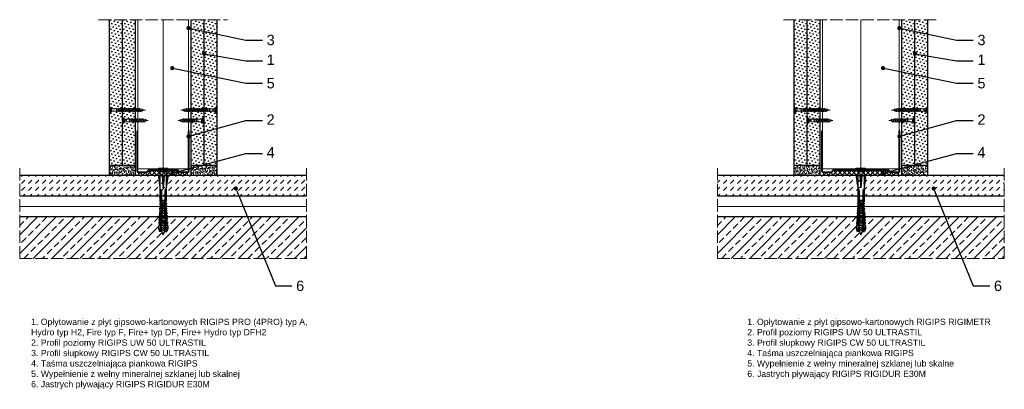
# Model space of a CAD drawing. Header units: millimetres. Extents: x 1487 to 3290, y 537 to 1604.
# Tile 1 of 3: x 1487 to 2434, y 537 to 893. Entities that reach past the tile are written whole.
import ezdxf
from ezdxf import colors
from ezdxf.entities.mleader import LeaderData, LeaderLine
from ezdxf.math import Vec2, Vec3

# ---------------------------------------------------------------- set-up
doc = ezdxf.new("R2010")
doc.units = ezdxf.units.MM
doc.linetypes.add('ACAD_ISO02W100', pattern=[15, 12, -3])
for name, color, linetype, lineweight in [('_ISOVER WELNA', 7, 'BATTING', 9), ('_RIGIPS AKCESORIA', 7, 'Continuous', 18), ('_RIGIPS G-K', 7, 'Continuous', 25), ('_RIGIPS PROFIL', 7, 'Continuous', 18), ('KRESKOWANIE', 7, 'Continuous', 9), ('OPISY', 7, 'Continuous', 9), ('PRZERYWANA', 7, 'ACAD_ISO02W100', 9)]:
    doc.layers.add(name, color=color, linetype=linetype, lineweight=lineweight)
doc.styles.get("Standard").update_dxf_attribs({"font": 'arial.ttf'})
doc.linetypes.add('BATTING', pattern='A,0.00254,-2.54,[134,ltypeshp.shx,S=2.54,R=0,X=-2.54,Y=0],-5.08,[134,ltypeshp.shx,S=2.54,R=180,X=2.54,Y=0],-2.54', length=10.16254)

# ---------------------------------------------------------------- blocks, each defined once
blk = doc.blocks.new('TN 25')
at = {"layer": '_RIGIPS AKCESORIA'}
for p, q in [((0, -0.84), (0, 7.16)), ((0, 7.16), (0.46, 7.16)), ((0.46, 4.78), (0, 4.78)), ((0, 3.5), (1.77, 3.5)), ((0, 2.83), (1.77, 2.83)), ((0.46, 1.64), (0, 1.64)), ((0.46, 7.16), (0.46, 4.78)), ((0.46, -0.84), (0.46, 1.64)), ((1.77, 3.5), (1.77, 4.2)), ((1.77, 2.83), (1.77, 2.18)), ((3.02, 4.46), (8.47, 4.46)), ((7.49, 2.01), (3.55, 2.01)), ((7.12, 4.46), (7.12, 3.18)), ((8.03, 2.01), (7.12, 4.46)), ((7.12, 3.18), (7.65, 1.53)), ((7.65, 1.53), (8.03, 2.01)), ((9.41, 2.01), (8.03, 2.01)), ((8.47, 4.46), (8.79, 5)), ((9.61, 1.51), (8.47, 4.46)), ((8.79, 5), (9.93, 2.01)), ((9, 4.46), (10.1, 4.46)), ((9.93, 2.01), (9.61, 1.51)), ((11.04, 2.01), (9.93, 2.01)), ((10.1, 4.46), (10.41, 5)), ((11.23, 1.51), (10.1, 4.46)), ((10.41, 5), (11.56, 2.01)), ((10.62, 4.46), (11.67, 4.46)), ((11.56, 2.01), (11.23, 1.51)), ((12.61, 2.01), (11.56, 2.01)), ((11.67, 4.46), (11.99, 5)), ((12.81, 1.51), (11.67, 4.46)), ((11.99, 5), (13.14, 2.01)), ((12.2, 4.46), (13.21, 4.46)), ((13.14, 2.01), (12.81, 1.51)), ((14.15, 2.01), (13.14, 2.01)), ((13.21, 4.46), (13.52, 5)), ((14.34, 1.51), (13.21, 4.46)), ((13.52, 5), (14.67, 2.01)), ((13.73, 4.46), (14.8, 4.46)), ((14.67, 2.01), (14.34, 1.51)), ((15.74, 2.01), (14.67, 2.01)), ((14.8, 4.46), (15.12, 5)), ((15.94, 1.51), (14.8, 4.46)), ((15.12, 5), (16.26, 2.01)), ((15.33, 4.46), (16.42, 4.46)), ((16.26, 2.01), (15.94, 1.51)), ((17.36, 2.01), (16.26, 2.01)), ((16.42, 4.46), (16.73, 5)), ((17.55, 1.51), (16.42, 4.46)), ((16.73, 5), (17.88, 2.01)), ((16.94, 4.46), (17.99, 4.46)), ((17.88, 2.01), (17.55, 1.51)), ((18.93, 2.01), (17.88, 2.01)), ((17.99, 4.46), (18.31, 5)), ((19.13, 1.51), (17.99, 4.46)), ((18.31, 5), (19.45, 2.01)), ((18.52, 4.46), (19.68, 4.46)), ((19.45, 2.01), (19.13, 1.51)), ((19.45, 2.01), (20.62, 2.01)), ((19.68, 4.46), (20, 5)), ((20.82, 1.51), (19.68, 4.46)), ((20, 5), (21.14, 2.01)), ((20.21, 4.46), (20.7, 4.46)), ((20.7, 4.46), (22.28, 3.98)), ((21.14, 2.01), (20.82, 1.51)), ((21.14, 2.01), (21.81, 2.12)), ((21.85, 1.83), (21.67, 3.28)), ((21.67, 3.28), (22.14, 2.4)), ((22.14, 2.4), (21.85, 1.83)), ((22.7, 2.36), (22.14, 2.4)), ((22.28, 3.98), (22.56, 4.37)), ((22.7, 2.36), (22.28, 3.98)), ((22.56, 4.37), (23.03, 2.71)), ((23.03, 2.71), (22.7, 2.36)), ((22.71, 3.85), (25, 3.24)), ((25, 3.24), (23.03, 2.71)), ((0, -0.84), (0.46, -0.84))]:
    blk.add_line(p, q, dxfattribs=at)
for centre, major_axis, ratio, start_param, end_param in [((3.09, 7.67), (0.17, 3.2), 0.826134, 1.773653, 3.180586), ((-0.04, 0.9), (0, 3.93), 0.848176, -0.720942, -0.151112), ((3.37, -1.57), (0.28, 3.57), 0.832181, 0.035984, 1.430787), ((-2.73, 15.91), (0, 14.76), 0.848176, 3.399396, 3.475072), ((0.59, 4.62), (0, 2.81), 0.848176, 3.475072, 3.862535), ((1.66, 3.18), (0, 0.895), 0.848176, -1.552777, -0.720942), ((1.66, 3.18), (0, 0.895), 0.848176, 3.862535, 4.730408)]:
    blk.add_ellipse(centre, major_axis=major_axis, ratio=ratio, start_param=start_param, end_param=end_param, dxfattribs=at)
blk = doc.blocks.new('UW 50 ULTRASTIL')
h = blk.add_hatch()
h.set_pattern_fill('ANSI31', color=256, scale=0.5, style=0)
h.paths.add_polyline_path([(-104.51, 0.56), (-104.18, 1.24, -0.286951), (-103.29, 1.8), (-82.41, 1.8), (-76.29, 1.8, -0.286951), (-75.39, 1.24), (-75.06, 0.56, 0.286951), (-74.16, 0), (-65.59, 0, 0.414214), (-64.79, 0.8), (-64.79, 40), (-65.34, 40), (-65.34, 0.8, -0.414214), (-65.59, 0.55), (-73.82, 0.55, -0.286951), (-74.72, 1.11), (-75.05, 1.79, 0.286951), (-75.94, 2.35), (-103.63, 2.35, 0.286951), (-104.53, 1.79), (-104.86, 1.11, -0.286951), (-105.76, 0.55), (-113.99, 0.55, -0.414214), (-114.24, 0.8), (-114.24, 40), (-114.79, 40), (-114.79, 0.8, 0.414214), (-113.99, 0), (-105.41, 0, 0.286951)])
for p, q in [((-114.79, 0.8), (-114.79, 40)), ((-114.79, 40), (-114.24, 40)), ((-114.24, 0.8), (-114.24, 40)), ((-65.34, 0.8), (-65.34, 40)), ((-64.79, 40), (-65.34, 40)), ((-64.79, 0.8), (-64.79, 40)), ((-113.99, 0.55), (-105.76, 0.55)), ((-113.99, 0), (-105.41, 0)), ((-104.86, 1.11), (-104.53, 1.79)), ((-104.51, 0.56), (-104.18, 1.24)), ((-103.63, 2.35), (-75.94, 2.35)), ((-103.29, 1.8), (-76.29, 1.8)), ((-75.06, 0.56), (-75.39, 1.24)), ((-74.72, 1.11), (-75.05, 1.79)), ((-74.16, 0), (-65.59, 0)), ((-73.82, 0.55), (-65.59, 0.55))]:
    blk.add_line(p, q)
for centre, radius, start, end in [((-113.99, 0.8), 0.8, 180, 270), ((-113.99, 0.8), 0.25, 180, 270), ((-105.76, 1.55), 1, 270, 334.04349), ((-105.41, 1), 1, 270, 334.04349), ((-103.63, 1.35), 1, 90, 154.04349), ((-103.29, 0.8), 1, 90, 154.04349), ((-76.29, 0.8), 1, 25.95651, 90), ((-75.94, 1.35), 1, 25.95651, 90), ((-74.16, 1), 1, 205.95651, 270), ((-73.82, 1.55), 1, 205.95651, 270), ((-65.59, 0.8), 0.8, 270, 0), ((-65.59, 0.8), 0.25, 270, 0)]:
    blk.add_arc(centre, radius, start, end)
blk = doc.blocks.new('UW 75 ULTRASTIL')
h = blk.add_hatch()
h.set_pattern_fill('ANSI31', color=256, scale=0.5, style=0)
h.paths.add_polyline_path([(-11.93, 0.56), (-11.6, 1.24, -0.286951), (-10.7, 1.8), (10.18, 1.8), (41.3, 1.8, -0.286951), (42.2, 1.24), (42.53, 0.56, 0.286951), (43.43, 0), (52, 0, 0.414214), (52.8, 0.8), (52.8, 40), (52.25, 40), (52.25, 0.8, -0.414214), (52, 0.55), (43.77, 0.55, -0.286951), (42.87, 1.11), (42.54, 1.79, 0.286951), (41.64, 2.35), (-11.04, 2.35, 0.286951), (-11.94, 1.79), (-12.27, 1.11, -0.286951), (-13.17, 0.55), (-21.4, 0.55, -0.414214), (-21.65, 0.8), (-21.65, 40), (-22.2, 40), (-22.2, 0.8, 0.414214), (-21.4, 0), (-12.83, 0, 0.286951)])
for p, q in [((-22.2, 0.8), (-22.2, 40)), ((-22.2, 40), (-21.65, 40)), ((-21.65, 0.8), (-21.65, 40)), ((52.25, 0.8), (52.25, 40)), ((52.8, 40), (52.25, 40)), ((52.8, 0.8), (52.8, 40)), ((-21.4, 0.55), (-13.17, 0.55)), ((-21.4, 0), (-12.83, 0)), ((-12.27, 1.11), (-11.94, 1.79)), ((-11.93, 0.56), (-11.6, 1.24)), ((-11.04, 2.35), (41.64, 2.35)), ((-10.7, 1.8), (41.3, 1.8)), ((42.53, 0.56), (42.2, 1.24)), ((42.87, 1.11), (42.54, 1.79)), ((43.43, 0), (52, 0)), ((43.77, 0.55), (52, 0.55))]:
    blk.add_line(p, q)
for centre, radius, start, end in [((-21.4, 0.8), 0.8, 180, 270), ((-21.4, 0.8), 0.25, 180, 270), ((-13.17, 1.55), 1, 270, 334.04349), ((-12.83, 1), 1, 270, 334.04349), ((-11.04, 1.35), 1, 90, 154.04349), ((-10.7, 0.8), 1, 90, 154.04349), ((41.3, 0.8), 1, 25.95651, 90), ((41.64, 1.35), 1, 25.95651, 90), ((43.43, 1), 1, 205.95651, 270), ((43.77, 1.55), 1, 205.95651, 270), ((52, 0.8), 0.8, 270, 0), ((52, 0.8), 0.25, 270, 0)]:
    blk.add_arc(centre, radius, start, end)
blk = doc.blocks.new('TN 35')
at = {"layer": '_RIGIPS AKCESORIA'}
for p, q in [((0, -0.84), (0, 7.16)), ((0, 7.16), (0.46, 7.16)), ((0.46, 4.78), (0, 4.78)), ((0, 3.5), (1.77, 3.5)), ((0, 2.83), (1.77, 2.83)), ((0.46, 1.64), (0, 1.64)), ((0.46, 7.16), (0.46, 4.78)), ((0.46, -0.84), (0.46, 1.64)), ((1.77, 3.5), (1.77, 4.2)), ((1.77, 2.83), (1.77, 2.18)), ((3.02, 4.46), (8.47, 4.46)), ((7.49, 2.01), (3.55, 2.01)), ((7.12, 4.46), (7.12, 3.18)), ((8.03, 2.01), (7.12, 4.46)), ((7.12, 3.18), (7.65, 1.53)), ((7.65, 1.53), (8.03, 2.01)), ((9.41, 2.01), (8.03, 2.01)), ((8.47, 4.46), (8.79, 5)), ((9.61, 1.51), (8.47, 4.46)), ((8.79, 5), (9.93, 2.01)), ((9, 4.46), (10.1, 4.46)), ((9.93, 2.01), (9.61, 1.51)), ((11.04, 2.01), (9.93, 2.01)), ((10.1, 4.46), (10.41, 5)), ((11.23, 1.51), (10.1, 4.46)), ((10.41, 5), (11.56, 2.01)), ((10.62, 4.46), (11.67, 4.46)), ((11.56, 2.01), (11.23, 1.51)), ((12.61, 2.01), (11.56, 2.01)), ((11.67, 4.46), (11.99, 5)), ((12.81, 1.51), (11.67, 4.46)), ((11.99, 5), (13.14, 2.01)), ((12.2, 4.46), (13.21, 4.46)), ((13.14, 2.01), (12.81, 1.51)), ((14.15, 2.01), (13.14, 2.01)), ((13.21, 4.46), (13.52, 5)), ((14.34, 1.51), (13.21, 4.46)), ((13.52, 5), (14.67, 2.01)), ((13.73, 4.46), (14.8, 4.46)), ((14.67, 2.01), (14.34, 1.51)), ((15.74, 2.01), (14.67, 2.01)), ((14.8, 4.46), (15.12, 5)), ((15.94, 1.51), (14.8, 4.46)), ((15.12, 5), (16.26, 2.01)), ((15.33, 4.46), (16.42, 4.46)), ((16.26, 2.01), (15.94, 1.51)), ((17.36, 2.01), (16.26, 2.01)), ((16.42, 4.46), (16.73, 5)), ((17.55, 1.51), (16.42, 4.46)), ((16.73, 5), (17.88, 2.01)), ((16.94, 4.46), (17.99, 4.46)), ((17.88, 2.01), (17.55, 1.51)), ((18.93, 2.01), (17.84, 2.01)), ((17.99, 4.46), (18.31, 5)), ((19.13, 1.51), (17.99, 4.46)), ((18.31, 5), (19.45, 2.01)), ((18.52, 4.46), (19.57, 4.46)), ((19.45, 2.01), (19.13, 1.51)), ((20.51, 2.01), (19.41, 2.01)), ((19.57, 4.46), (19.88, 5)), ((20.7, 1.51), (19.57, 4.46)), ((19.88, 5), (21.03, 2.01)), ((20.09, 4.46), (21.14, 4.46)), ((21.03, 2.01), (20.7, 1.51)), ((22.08, 2.01), (20.99, 2.01)), ((21.14, 4.46), (21.46, 5)), ((22.28, 1.51), (21.14, 4.46)), ((21.46, 5), (22.6, 2.01)), ((21.67, 4.46), (22.72, 4.46)), ((22.6, 2.01), (22.28, 1.51)), ((23.66, 2.01), (22.56, 2.01)), ((22.72, 4.46), (23.03, 5)), ((23.85, 1.51), (22.72, 4.46)), ((23.03, 5), (24.18, 2.01)), ((23.24, 4.46), (24.29, 4.46)), ((24.18, 2.01), (23.85, 1.51)), ((25.23, 2.01), (24.14, 2.01)), ((24.29, 4.46), (24.61, 5)), ((25.43, 1.51), (24.29, 4.46)), ((24.61, 5), (25.75, 2.01)), ((24.81, 4.46), (25.87, 4.46)), ((25.75, 2.01), (25.43, 1.51)), ((26.81, 2.01), (25.71, 2.01)), ((25.87, 4.46), (26.18, 5)), ((27, 1.51), (25.87, 4.46)), ((26.18, 5), (27.33, 2.01)), ((26.39, 4.46), (27.44, 4.46)), ((27.33, 2.01), (27, 1.51)), ((28.38, 2.01), (27.33, 2.01)), ((27.44, 4.46), (27.76, 5)), ((28.58, 1.51), (27.44, 4.46)), ((27.76, 5), (28.9, 2.01)), ((27.96, 4.46), (29.13, 4.46)), ((28.9, 2.01), (28.58, 1.51)), ((28.9, 2.01), (30.07, 2.01)), ((29.13, 4.46), (29.45, 5)), ((30.27, 1.51), (29.13, 4.46)), ((29.45, 5), (30.59, 2.01)), ((29.65, 4.46), (30.15, 4.46)), ((30.15, 4.46), (31.73, 3.98)), ((30.59, 2.01), (30.27, 1.51)), ((30.59, 2.01), (31.26, 2.12)), ((31.3, 1.83), (31.12, 3.28)), ((31.12, 3.28), (31.59, 2.4)), ((31.59, 2.4), (31.3, 1.83)), ((32.15, 2.36), (31.59, 2.4)), ((31.73, 3.98), (32.01, 4.37)), ((32.15, 2.36), (31.73, 3.98)), ((32.01, 4.37), (32.48, 2.71)), ((32.48, 2.71), (32.15, 2.36)), ((32.16, 3.85), (35, 3.24)), ((35, 3.24), (32.48, 2.71)), ((0, -0.84), (0.46, -0.84))]:
    blk.add_line(p, q, dxfattribs=at)
for centre, major_axis, ratio, start_param, end_param in [((3.09, 7.67), (0.17, 3.2), 0.826134, 1.773653, 3.180586), ((-0.04, 0.9), (0, 3.93), 0.848176, -0.720942, -0.151112), ((3.37, -1.57), (0.28, 3.57), 0.832181, 0.035984, 1.430787), ((-2.73, 15.91), (0, 14.76), 0.848176, 3.399396, 3.475072), ((0.59, 4.62), (0, 2.81), 0.848176, 3.475072, 3.862535), ((1.66, 3.18), (0, 0.895), 0.848176, -1.552777, -0.720942), ((1.66, 3.18), (0, 0.895), 0.848176, 3.862535, 4.730408)]:
    blk.add_ellipse(centre, major_axis=major_axis, ratio=ratio, start_param=start_param, end_param=end_param, dxfattribs=at)
blk = doc.blocks.new('kolek rozprezny komplet 60')
for p, q in [((390.66, 217.01), (390.76, 218.91)), ((393.75, 218.75), (390.71, 217.96)), ((393.81, 219.85), (390.76, 218.91)), ((393.68, 217.35), (393.81, 219.85)), ((420.47, 216.55), (393.71, 217.95)), ((397.41, 219.66), (393.81, 219.85)), ((397.31, 217.76), (397.41, 219.66)), ((399, 219.58), (397.82, 218.98)), ((398.9, 217.68), (399, 219.58)), ((399.8, 219.54), (399, 219.58)), ((399.7, 217.64), (399.8, 219.54)), ((401.4, 219.45), (400.22, 218.85)), ((401.3, 217.56), (401.4, 219.45)), ((402.2, 219.41), (401.4, 219.45)), ((402.1, 217.51), (402.2, 219.41)), ((403.8, 219.33), (402.61, 218.72)), ((403.7, 217.43), (403.8, 219.33)), ((404.6, 219.29), (403.8, 219.33)), ((404.5, 217.39), (404.6, 219.29)), ((406.19, 219.2), (405.01, 218.6)), ((406.09, 217.3), (406.19, 219.2)), ((406.99, 219.16), (406.19, 219.2)), ((406.89, 217.26), (406.99, 219.16)), ((408.59, 219.08), (407.41, 218.47)), ((408.49, 217.18), (408.59, 219.08)), ((409.39, 219.03), (408.59, 219.08)), ((409.29, 217.14), (409.39, 219.03)), ((410.99, 218.95), (409.8, 218.35)), ((410.89, 217.05), (410.99, 218.95)), ((412.59, 218.87), (411.4, 218.26)), ((412.49, 216.97), (412.59, 218.87)), ((413.38, 218.82), (412.59, 218.87)), ((413.28, 216.93), (413.38, 218.82)), ((414.98, 218.74), (413.8, 218.14)), ((414.88, 216.84), (414.98, 218.74)), ((415.78, 218.7), (414.98, 218.74)), ((415.68, 216.8), (415.78, 218.7)), ((417.38, 218.62), (416.2, 218.01)), ((417.28, 216.72), (417.38, 218.62)), ((418.18, 218.57), (417.38, 218.62)), ((418.08, 216.68), (418.18, 218.57)), ((419.78, 218.49), (418.59, 217.89)), ((419.68, 216.59), (419.78, 218.49)), ((431.37, 217.95), (419.75, 217.95)), ((448.67, 218.45), (419.77, 218.45)), ((443.47, 219.95), (432.8, 218.45)), ((443.47, 218.45), (443.47, 219.95)), ((443.47, 219.95), (444.34, 218.45)), ((450.17, 219.95), (448.67, 218.45)), ((448.67, 218.45), (448.67, 212.45)), ((450.17, 219.95), (450.17, 210.95)), ((450.67, 219.95), (450.17, 219.95)), ((450.67, 219.95), (450.67, 210.95)), ((450.67, 219.35), (451.17, 219.95)), ((451.17, 219.95), (451.67, 219.95)), ((451.17, 219.95), (451.17, 210.95)), ((451.67, 219.95), (451.67, 210.95)), ((393.15, 216.88), (390.66, 217.01)), ((393.15, 214.02), (390.66, 213.89)), ((390.66, 213.89), (390.76, 211.99)), ((393.75, 212.15), (390.71, 212.94)), ((393.81, 211.05), (390.76, 211.99)), ((391.67, 216.95), (392.67, 216.95)), ((392.67, 216.95), (391.67, 213.95)), ((391.67, 213.95), (391.71, 213.45)), ((391.71, 213.45), (392.07, 213.95)), ((392.67, 216.95), (392.07, 213.95)), ((393.07, 216.95), (392.07, 213.95)), ((392.07, 213.95), (393.67, 213.95)), ((392.67, 216.95), (393.04, 217.45)), ((393.07, 216.95), (393.04, 217.45)), ((393.07, 216.95), (394.67, 216.95)), ((394.67, 216.95), (393.67, 213.95)), ((393.67, 213.95), (393.7, 213.55)), ((417.38, 216.11), (393.68, 217.35)), ((417.38, 214.79), (393.68, 213.55)), ((393.68, 213.55), (393.81, 211.05)), ((420.47, 214.35), (393.71, 212.95)), ((393.78, 213.55), (394.07, 213.95)), ((397.41, 211.24), (393.81, 211.05)), ((394.67, 216.95), (394.07, 213.95)), ((395.07, 216.95), (394.07, 213.95)), ((394.07, 213.95), (396.07, 213.95)), ((394.67, 216.95), (394.92, 217.29)), ((395.07, 216.95), (395.05, 217.28)), ((395.07, 216.95), (397.07, 216.95)), ((397.07, 216.95), (396.07, 213.95)), ((396.07, 213.95), (396.09, 213.67)), ((396.28, 213.68), (396.47, 213.95)), ((397.07, 216.95), (396.47, 213.95)), ((397.47, 216.95), (396.47, 213.95)), ((396.47, 213.95), (398.47, 213.95)), ((397.07, 216.95), (397.23, 217.17)), ((397.31, 213.14), (397.41, 211.24)), ((397.47, 216.95), (397.46, 217.16)), ((397.47, 216.95), (399.47, 216.95)), ((397.67, 217.14), (397.71, 217.74)), ((397.67, 213.76), (397.71, 213.16)), ((399, 211.32), (397.82, 211.93)), ((398.47, 217.1), (398.5, 217.7)), ((399.47, 216.95), (398.47, 213.95)), ((398.47, 213.95), (398.48, 213.8)), ((398.47, 213.8), (398.5, 213.2)), ((398.77, 213.81), (398.87, 213.95)), ((399.47, 216.95), (398.87, 213.95)), ((399.87, 216.95), (398.87, 213.95)), ((398.87, 213.95), (400.87, 213.95)), ((398.9, 213.22), (399, 211.32)), ((399.8, 211.36), (399, 211.32)), ((399.47, 216.95), (399.55, 217.05)), ((399.7, 213.26), (399.8, 211.36)), ((399.87, 216.95), (399.87, 217.03)), ((399.87, 216.95), (401.38, 216.95)), ((400.07, 217.02), (400.1, 217.62)), ((400.07, 213.88), (400.1, 213.28)), ((401.4, 211.45), (400.22, 212.05)), ((400.87, 216.98), (400.9, 217.58)), ((401.87, 216.92), (400.87, 213.95)), ((400.87, 213.95), (400.88, 213.92)), ((400.87, 213.92), (400.9, 213.32)), ((401.87, 216.92), (401.27, 213.95)), ((402.26, 216.9), (401.27, 213.95)), ((401.27, 213.95), (401.38, 213.95)), ((401.27, 213.94), (401.27, 213.95)), ((401.3, 213.35), (401.4, 211.45)), ((402.2, 211.49), (401.4, 211.45)), ((402.1, 213.39), (402.2, 211.49)), ((402.47, 216.89), (402.5, 217.49)), ((402.47, 214.01), (402.5, 213.41)), ((403.8, 211.57), (402.61, 212.18)), ((403.27, 216.85), (403.3, 217.45)), ((403.27, 214.05), (403.3, 213.45)), ((404.22, 216.8), (403.31, 214.05)), ((404.24, 216.8), (403.7, 214.07)), ((403.7, 213.47), (403.8, 211.57)), ((404.62, 216.78), (403.72, 214.07)), ((404.6, 211.62), (403.8, 211.57)), ((404.5, 213.51), (404.6, 211.62)), ((404.86, 216.77), (404.9, 217.37)), ((404.86, 214.13), (404.9, 213.53)), ((406.19, 211.7), (405.01, 212.3)), ((405.66, 216.73), (405.69, 217.32)), ((405.66, 214.17), (405.69, 213.58)), ((406.58, 216.68), (405.75, 214.18)), ((406.09, 213.6), (406.19, 211.7)), ((406.62, 216.68), (406.12, 214.2)), ((406.98, 216.66), (406.16, 214.2)), ((406.99, 211.74), (406.19, 211.7)), ((406.89, 213.64), (406.99, 211.74)), ((407.26, 216.64), (407.29, 217.24)), ((407.26, 214.26), (407.29, 213.66)), ((408.59, 211.82), (407.41, 212.43)), ((408.06, 216.6), (408.09, 217.2)), ((408.06, 214.3), (408.09, 213.7)), ((408.94, 216.55), (408.19, 214.31)), ((408.49, 213.72), (408.59, 211.82)), ((408.99, 216.55), (408.55, 214.33)), ((409.39, 211.87), (408.59, 211.82)), ((409.34, 216.53), (408.6, 214.33)), ((409.29, 213.76), (409.39, 211.87)), ((409.66, 216.52), (409.69, 217.12)), ((409.66, 214.38), (409.69, 213.79)), ((410.99, 211.95), (409.8, 212.55)), ((410.46, 216.47), (410.49, 217.07)), ((410.46, 214.43), (410.49, 213.83)), ((411.3, 216.43), (410.64, 214.44)), ((410.89, 213.85), (410.99, 211.95)), ((411.37, 216.43), (410.98, 214.45)), ((411.69, 216.41), (411.04, 214.46)), ((412.59, 212.03), (411.4, 212.64)), ((412.05, 216.39), (412.09, 216.99)), ((412.05, 214.51), (412.09, 213.91)), ((412.49, 213.93), (412.59, 212.03)), ((413.38, 212.08), (412.59, 212.03)), ((412.85, 216.35), (412.89, 216.95)), ((412.85, 214.55), (412.89, 213.95)), ((413.66, 216.31), (413.08, 214.56)), ((413.28, 213.97), (413.38, 212.08)), ((413.75, 216.3), (413.4, 214.58)), ((414.05, 216.29), (413.49, 214.58)), ((414.98, 212.16), (413.8, 212.76)), ((414.45, 216.27), (414.48, 216.86)), ((414.45, 214.64), (414.48, 214.04)), ((414.88, 214.06), (414.98, 212.16)), ((415.78, 212.2), (414.98, 212.16)), ((415.25, 216.22), (415.28, 216.82)), ((415.25, 214.68), (415.28, 214.08)), ((416.02, 216.18), (415.52, 214.69)), ((415.68, 214.1), (415.78, 212.2)), ((416.12, 216.18), (415.83, 214.71)), ((416.41, 216.16), (415.93, 214.71)), ((417.38, 212.29), (416.2, 212.89)), ((417.28, 214.18), (417.38, 212.29)), ((418.18, 212.33), (417.38, 212.29)), ((418.22, 215.58), (418.01, 214.95)), ((418.08, 214.22), (418.18, 212.33)), ((419.78, 212.41), (418.59, 213.01)), ((419.68, 214.31), (419.78, 212.41)), ((430.17, 217.15), (419.71, 217.15)), ((430.17, 213.75), (419.71, 213.75)), ((431.37, 212.95), (419.75, 212.95)), ((448.67, 212.45), (419.77, 212.45)), ((420.47, 217.15), (420.47, 213.75)), ((420.67, 217.15), (420.67, 213.75)), ((420.87, 217.15), (420.87, 213.75)), ((444.34, 216.37), (432.8, 215.45)), ((432.8, 215.45), (443.47, 215.45)), ((444.34, 214.53), (432.8, 215.45)), ((443.47, 210.95), (432.8, 212.45)), ((444.34, 216.37), (443.47, 215.45)), ((444.34, 214.53), (443.47, 215.45)), ((443.47, 212.45), (443.47, 210.95)), ((443.47, 210.95), (444.34, 212.45)), ((444.34, 214.53), (444.34, 216.37)), ((448.67, 216.95), (448.67, 213.95)), ((450.17, 210.95), (448.67, 212.45)), ((450.67, 210.95), (450.17, 210.95)), ((450.67, 211.55), (451.17, 210.95)), ((451.17, 210.95), (451.67, 210.95))]:
    blk.add_line(p, q)
for centre, radius, start, end in [((397.68, 219.24), 0.3, 177, 297), ((400.08, 219.12), 0.3, 177, 297), ((402.48, 218.99), 0.3, 177, 297), ((404.87, 218.87), 0.3, 177, 297), ((407.27, 218.74), 0.3, 177, 297), ((409.67, 218.61), 0.3, 177, 297), ((411.27, 218.53), 0.3, 177, 297), ((413.66, 218.41), 0.3, 177, 297), ((416.06, 218.28), 0.3, 177, 297), ((418.46, 218.15), 0.3, 177, 297), ((422.67, 216.95), 1, 90, 168.46304), ((430.17, 218.45), 1.3, 270, 0), ((393.41, 206.24), 10.85, 99.20383, 121.90826), ((393.41, 224.66), 10.85, 238.09174, 260.79617), ((393.65, 216.85), 0.5, 87, 177), ((393.65, 214.05), 0.5, 183, 273), ((397.68, 211.66), 0.3, 63, 183), ((400.08, 211.78), 0.3, 63, 183), ((402.48, 211.91), 0.3, 63, 183), ((404.87, 212.03), 0.3, 63, 183), ((407.27, 212.16), 0.3, 63, 183), ((409.67, 212.29), 0.3, 63, 183), ((411.27, 212.37), 0.3, 63, 183), ((413.66, 212.5), 0.3, 63, 183), ((416.06, 212.62), 0.3, 63, 183), ((417.55, 215.45), 0.682, 255.86037, 104.13858), ((418.46, 212.75), 0.3, 63, 183), ((422.67, 213.95), 1, 191.53696, 270), ((430.17, 212.45), 1.3, 0, 90)]:
    blk.add_arc(centre, radius, start, end)
blk = doc.blocks.new('_Dot')
at = {"color": 0, "linetype": 'ByBlock', "lineweight": -2}
blk.add_line((-0.5, 0), (-1, 0), dxfattribs=at)
at = {"color": 0, "linetype": 'ByBlock', "const_width": 0.5}
blk.add_lwpolyline([(-0.25, 0, 1), (0.25, 0, 1)], format="xyb", close=True, dxfattribs=at)

msp = doc.modelspace()

# ---------------------------------------------------------------- hatches: boundary and pattern name
at = {"layer": '_RIGIPS G-K'}
h = msp.add_hatch(dxfattribs=at)
h.set_pattern_fill('DOTS', color=256, scale=2, angle=45, style=0)
h.set_pattern_definition([(45, (-14, -691.0542), (-1.122532, 3.367596), [0, -3.175])])
h.paths.add_polyline_path([(1585.27, 893.07), (1572.77, 893.07), (1572.77, 753.07), (1585.27, 753.07)])
h = msp.add_hatch(dxfattribs=at)
h.set_pattern_fill('DOTS', color=256, scale=2, angle=45, style=0)
h.set_pattern_definition([(45, (-1.5, -691.0542), (-1.122532, 3.367596), [0, -3.175])])
h.paths.add_polyline_path([(1597.77, 893.07), (1585.27, 893.07), (1585.27, 753.07), (1597.77, 753.07)])
h = msp.add_hatch(dxfattribs=at)
h.set_pattern_fill('DOTS', color=256, scale=2, angle=45, style=0)
h.set_pattern_definition([(45, (1.5, -691.0542), (-1.122532, 3.367596), [0, -3.175])])
h.paths.add_polyline_path([(1664.27, 893.07), (1651.77, 893.07), (1651.77, 753.07), (1664.27, 753.07)])
h = msp.add_hatch(dxfattribs=at)
h.set_pattern_fill('DOTS', color=256, scale=2, angle=45, style=0)
h.set_pattern_definition([(45, (14, -691.0542), (-1.122532, 3.367596), [0, -3.175])])
h.paths.add_polyline_path([(1676.77, 893.07), (1664.27, 893.07), (1664.27, 753.07), (1676.77, 753.07)])
h = msp.add_hatch(dxfattribs=at)
h.set_pattern_fill('DOTS', color=256, scale=2, angle=45, style=0)
h.set_pattern_definition([(45, (644.9817, -691.0542), (-1.122532, 3.367596), [0, -3.175])])
h.paths.add_polyline_path([(2244.26, 893.07), (2231.76, 893.07), (2231.76, 753.07), (2244.26, 753.07)])
h = msp.add_hatch(dxfattribs=at)
h.set_pattern_fill('DOTS', color=256, scale=2, angle=45, style=0)
h.set_pattern_definition([(45, (657.4817, -691.0542), (-1.122532, 3.367596), [0, -3.175])])
h.paths.add_polyline_path([(2256.76, 893.07), (2244.26, 893.07), (2244.26, 753.07), (2256.76, 753.07)])
h = msp.add_hatch(dxfattribs=at)
h.set_pattern_fill('DOTS', color=256, scale=2, angle=45, style=0)
h.set_pattern_definition([(45, (685.4817, -691.0542), (-1.122532, 3.367596), [0, -3.175])])
h.paths.add_polyline_path([(2348.26, 893.07), (2335.76, 893.07), (2335.76, 753.07), (2348.26, 753.07)])
h = msp.add_hatch(dxfattribs=at)
h.set_pattern_fill('DOTS', color=256, scale=2, angle=45, style=0)
h.set_pattern_definition([(45, (697.9817, -691.0542), (-1.122532, 3.367596), [0, -3.175])])
h.paths.add_polyline_path([(2360.76, 893.07), (2348.26, 893.07), (2348.26, 753.07), (2360.76, 753.07)])
h = msp.add_hatch(dxfattribs=at)
h.set_pattern_fill('AR-SAND', color=256, scale=0.05, style=0)
h.set_pattern_definition([(37.5, (-1.5, -382.9932), (-0.0800016, 2.4470662), [0, -1.9304, 0, -2.159, 0, -2.06375]), (7.5, (-1.5, -382.9932), (2.2476164, 3.5841255), [0, -1.0414, 0, -1.7399, 0, -0.66675]), (327.5, (-3.062, -382.9932), (3.9549619, 0.007186), [0, -0.635, 0, -2.286, 0, -2.9845]), (317.5, (-3.062, -382.9932), (3.817782, 1.1146466), [0, -0.3175, 0, -1.4986, 0, -1.7145])])
h.paths.add_polyline_path([(1597.77, 753.07), (1572.77, 753.07), (1572.77, 743.07), (1597.77, 743.07)])
h = msp.add_hatch(dxfattribs=at)
h.set_pattern_fill('AR-SAND', color=256, scale=0.05, style=0)
h.set_pattern_definition([(37.5, (1.5, -382.9932), (-0.0800016, 2.4470662), [0, -1.9304, 0, -2.159, 0, -2.06375]), (7.5, (1.5, -382.9932), (2.2476164, 3.5841255), [0, -1.0414, 0, -1.7399, 0, -0.66675]), (327.5, (-0.062, -382.9932), (3.9549619, 0.007186), [0, -0.635, 0, -2.286, 0, -2.9845]), (317.5, (-0.062, -382.9932), (3.817782, 1.1146466), [0, -0.3175, 0, -1.4986, 0, -1.7145])])
h.paths.add_polyline_path([(1676.77, 753.07), (1651.77, 753.07), (1651.77, 743.07), (1676.77, 743.07)])
h = msp.add_hatch(dxfattribs=at)
h.set_pattern_fill('AR-SAND', color=256, scale=0.05, style=0)
h.set_pattern_definition([(37.5, (343.9817, -382.9932), (-0.0800016, 2.4470662), [0, -1.9304, 0, -2.159, 0, -2.06375]), (7.5, (343.9817, -382.9932), (2.2476164, 3.5841255), [0, -1.0414, 0, -1.7399, 0, -0.66675]), (327.5, (342.4196, -382.9932), (3.9549619, 0.007186), [0, -0.635, 0, -2.286, 0, -2.9845]), (317.5, (342.4196, -382.9932), (3.8177823, 1.1146466), [0, -0.3175, 0, -1.4986, 0, -1.7145])])
h.paths.add_polyline_path([(2256.76, 753.07), (2231.76, 753.07), (2231.76, 743.07), (2256.76, 743.07)])
h = msp.add_hatch(dxfattribs=at)
h.set_pattern_fill('AR-SAND', color=256, scale=0.05, style=0)
h.set_pattern_definition([(37.5, (346.9817, -382.9932), (-0.0800016, 2.4470662), [0, -1.9304, 0, -2.159, 0, -2.06375]), (7.5, (346.9817, -382.9932), (2.2476164, 3.5841255), [0, -1.0414, 0, -1.7399, 0, -0.66675]), (327.5, (345.4196, -382.9932), (3.9549619, 0.007186), [0, -0.635, 0, -2.286, 0, -2.9845]), (317.5, (345.4196, -382.9932), (3.8177823, 1.1146466), [0, -0.3175, 0, -1.4986, 0, -1.7145])])
h.paths.add_polyline_path([(2360.76, 753.07), (2335.76, 753.07), (2335.76, 743.07), (2360.76, 743.07)])
at = {"layer": 'KRESKOWANIE'}
h = msp.add_hatch(dxfattribs=at)
h.set_pattern_fill('DASH', color=256, scale=1.5, angle=45, style=0)
h.set_pattern_definition([(45, (0, -402.993), (4e-16, 6.735192), [4.7625, -4.7625])])
h.paths.add_polyline_path([(1762.77, 743.07), (1486.77, 743.07), (1486.77, 723.07), (1762.77, 723.07)])
h = msp.add_hatch(dxfattribs=at)
h.set_pattern_fill('ANSI37', color=256, angle=90, style=0)
h.set_pattern_definition([(135, (2e-13, -691.0542), (-2.245064, -2.245064), []), (225, (2e-13, -691.0542), (2.245064, -2.245064), [])])
h.paths.add_polyline_path([(1648.37, 746.07), (1640.4, 746.07, -0.286951), (1639.5, 746.64), (1639.17, 747.31, 0.286951), (1638.27, 747.87), (1611.28, 747.87, 0.286951), (1610.38, 747.31), (1610.05, 746.64, -0.286951), (1609.15, 746.07), (1601.17, 746.07), (1601.17, 743.07), (1648.37, 743.07)])
h = msp.add_hatch(dxfattribs=at)
h.set_pattern_fill('DASH', color=256, scale=1.5, angle=45, style=0)
h.set_pattern_definition([(45, (345.4817, -402.993), (4e-16, 6.735192), [4.7625, -4.7625])])
h.paths.add_polyline_path([(2434.26, 743.07), (2158.26, 743.07), (2158.26, 723.07), (2434.26, 723.07)])
h = msp.add_hatch(dxfattribs=at)
h.set_pattern_fill('ANSI37', color=256, angle=90, style=0)
h.set_pattern_definition([(135, (345.4817, -691.0542), (-2.245064, -2.245064), []), (225, (345.4817, -691.0542), (2.245064, -2.245064), [])])
h.paths.add_polyline_path([(2332.36, 746.07), (2324.38, 746.07, -0.286951), (2323.48, 746.64), (2323.15, 747.31, 0.286951), (2322.26, 747.87), (2270.26, 747.87, 0.286951), (2269.36, 747.31), (2269.03, 746.64, -0.286951), (2268.13, 746.07), (2260.16, 746.07), (2260.16, 743.07), (2332.36, 743.07)])
h = msp.add_hatch(dxfattribs=at)
h.set_pattern_fill('ANSI33', color=256, scale=2, style=0)
h.set_pattern_definition([(45, (0, -711.054), (-8.980256, 8.980256), []), (45, (8.98, -711.054), (-8.980256, 8.980256), [6.35, -3.175])])
h.paths.add_polyline_path([(1762.77, 703.07), (1486.77, 703.07), (1486.77, 663.07), (1762.77, 663.07)])
h = msp.add_hatch(dxfattribs=at)
h.set_pattern_fill('ANSI33', color=256, scale=2, style=0)
h.set_pattern_definition([(45, (671.482, -711.054), (-8.980256, 8.980256), []), (45, (680.462, -711.054), (-8.980256, 8.980256), [6.35, -3.175])])
h.paths.add_polyline_path([(2434.26, 703.07), (2158.26, 703.07), (2158.26, 663.07), (2434.26, 663.07)])

# ---------------------------------------------------------------- linework, layer by layer
for p, q in [((1762.77, 743.07), (1486.77, 743.07)), ((2434.26, 743.07), (2158.26, 743.07)), ((1762.77, 723.07), (1486.77, 723.07)), ((2434.26, 723.07), (2158.26, 723.07)), ((1762.77, 703.07), (1486.77, 703.07)), ((2434.26, 703.07), (2158.26, 703.07))]:
    msp.add_line(p, q)
at = {"layer": '_ISOVER WELNA', "ltscale": 2.4}
msp.add_line((1624.77, 893.07), (1624.77, 748.42), dxfattribs=at)
at = {"layer": '_ISOVER WELNA', "ltscale": 3.6}
msp.add_line((2296.26, 893.07), (2296.26, 748.42), dxfattribs=at)
at = {"layer": '_ISOVER WELNA', "ltscale": 0.95}
for p, q in [((1486.77, 713.07), (1762.77, 713.07)), ((2158.26, 713.07), (2434.26, 713.07))]:
    msp.add_line(p, q, dxfattribs=at)
at = {"layer": '_RIGIPS G-K'}
for p, q in [((1572.77, 893.07), (1572.77, 743.07)), ((1585.27, 893.07), (1585.27, 753.07)), ((1597.77, 893.07), (1597.77, 743.07)), ((1651.77, 743.07), (1651.77, 893.07)), ((1664.27, 753.07), (1664.27, 893.07)), ((1676.77, 743.07), (1676.77, 893.07)), ((2231.76, 893.07), (2231.76, 743.07)), ((2244.26, 893.07), (2244.26, 753.07)), ((2256.76, 893.07), (2256.76, 743.07)), ((2335.76, 743.07), (2335.76, 893.07)), ((2348.26, 753.07), (2348.26, 893.07)), ((2360.76, 743.07), (2360.76, 893.07)), ((1572.77, 753.07), (1597.77, 753.07)), ((1651.77, 753.07), (1676.77, 753.07)), ((2231.76, 753.07), (2256.76, 753.07)), ((2335.76, 753.07), (2360.76, 753.07))]:
    msp.add_line(p, q, dxfattribs=at)
at = {"layer": '_RIGIPS PROFIL', "lineweight": 9}
for p, q in [((1600.37, 893.07), (1600.37, 749.42)), ((1649.17, 893.07), (1649.17, 749.42)), ((2259.36, 893.07), (2259.36, 749.42)), ((2333.16, 893.07), (2333.16, 749.42)), ((1649.17, 749.42), (1600.37, 749.42)), ((2333.16, 749.42), (2259.36, 749.42))]:
    msp.add_line(p, q, dxfattribs=at)
at = {"layer": 'KRESKOWANIE'}
for p, q in [((1601.17, 746.07), (1601.17, 743.07)), ((1648.37, 746.07), (1648.37, 743.07)), ((2260.16, 746.07), (2260.16, 743.07)), ((2332.36, 746.07), (2332.36, 743.07))]:
    msp.add_line(p, q, dxfattribs=at)
at = {"layer": 'PRZERYWANA'}
for p, q in [((1562.77, 893.07), (1686.77, 893.07)), ((2221.76, 893.07), (2370.76, 893.07)), ((1486.77, 663.07), (1486.77, 753.07)), ((1762.77, 663.07), (1762.77, 753.07)), ((2158.26, 663.07), (2158.26, 753.07)), ((2434.26, 663.07), (2434.26, 753.07)), ((2434.26, 663.07), (2434.26, 753.07)), ((1486.77, 663.07), (1762.77, 663.07)), ((2158.26, 663.07), (2434.26, 663.07))]:
    msp.add_line(p, q, dxfattribs=at)

# ---------------------------------------------------------------- block references
for name, p in [('UW 50 ULTRASTIL', (1714.56, 746.07)), ('UW 75 ULTRASTIL', (2280.96, 746.07))]:
    msp.add_blockref(name, p)
at = {"rotation": 90}
for p in [(1840.23, 298.25), (2511.71, 298.25)]:
    msp.add_blockref('kolek rozprezny komplet 60', p, dxfattribs=at)
at = {"layer": '_RIGIPS AKCESORIA'}
for name, p in [('TN 35', (1572.77, 802.83)), ('TN 35', (2231.76, 802.83)), ('TN 25', (1585.27, 792.83)), ('TN 25', (2244.26, 792.83))]:
    msp.add_blockref(name, p, dxfattribs=at)
at = {"layer": '_RIGIPS AKCESORIA', "xscale": -1}
for name, p in [('TN 35', (1676.77, 802.83)), ('TN 35', (2360.76, 802.83)), ('TN 25', (1664.27, 792.83)), ('TN 25', (2348.26, 792.83))]:
    msp.add_blockref(name, p, dxfattribs=at)

# ---------------------------------------------------------------- texts
at = {"char_height": 6, "attachment_point": 1}
for s, insert, width in [('1. Opłytowanie z płyt gipsowo-kartonowych RIGIPS PRO (4PRO) typ A, Hydro typ H2, Fire typ F, Fire+ typ DF, Fire+ Hydro typ DFH2\\P2. Profil poziomy RIGIPS UW 50 ULTRASTIL\\P3. Profil słupkowy RIGIPS CW 50 ULTRASTIL\\P4. Taśma uszczelniająca piankowa RIGIPS\\P5. Wypełnienie z wełny mineralnej szklanej lub skalnej\\P6. Jastrych pływający RIGIPS RIGIDUR E30M', (1497.77, 605.07), 265.6754), ('1. Opłytowanie z płyt gipsowo-kartonowych RIGIPS RIGIMETR\\P2. Profil poziomy RIGIPS UW 50 ULTRASTIL\\P3. Profil słupkowy RIGIPS CW 50 ULTRASTIL\\P4. Taśma uszczelniająca piankowa RIGIPS\\P5. Wypełnienie z wełny mineralnej szklanej lub skalne\\P6. Jastrych pływający RIGIPS RIGIDUR E30M', (2186.94, 605.07), 255.4661)]:
    msp.add_mtext(s, dxfattribs=dict(at, insert=insert, width=width))

# ---------------------------------------------------------------- leaders
at = {"layer": 'OPISY'}
ml = msp.add_multileader_mtext('Standard', dxfattribs=at)
ml.set_content('3', color=256)
ml.set_leader_properties()
ml.set_arrow_properties(name='DOT')
ml.build(insert=Vec2(0, 0))
ctx = ml.context
ctx.base_point, ctx.char_height, ctx.landing_gap_size, ctx.plane_origin = Vec3(1720.4, 873.44), 10, 4, Vec3(1527.81, 1017.1)
notes = []
notes.append((ctx, [(0, (1, 1, 0), (1704.4, 873.44), (1, 0), 16, [(0, [(1649.16, 884.97)], 0, [])])]))
ctx.mtext.insert, ctx.mtext.flow_direction = Vec3(1724.4, 878.53), 5
ml = msp.add_multileader_mtext('Standard', dxfattribs=at)
ml.set_content('3', color=256)
ml.set_leader_properties()
ml.set_arrow_properties(name='DOT')
ml.build(insert=Vec2(0, 0))
ctx = ml.context
ctx.base_point, ctx.char_height, ctx.landing_gap_size, ctx.plane_origin = Vec3(2404.4, 873.44), 10, 4, Vec3(2211.81, 1017.1)
notes.append((ctx, [(0, (1, 1, 0), (2388.4, 873.44), (1, 0), 16, [(0, [(2333.16, 884.97)], 0, [])])]))
ctx.mtext.insert, ctx.mtext.flow_direction = Vec3(2408.4, 878.53), 5
ml = msp.add_multileader_mtext('Standard', dxfattribs=at)
ml.set_content('1', color=256)
ml.set_leader_properties()
ml.set_arrow_properties(name='DOT')
ml.build(insert=Vec2(0, 0))
ctx = ml.context
ctx.base_point, ctx.char_height, ctx.landing_gap_size, ctx.plane_origin = Vec3(1720.4, 853.49), 10, 4, Vec3(1527.81, 997.15)
notes.append((ctx, [(0, (1, 1, 0), (1704.4, 853.49), (1, 0), 16, [(0, [(1664.27, 860.29)], 0, [])])]))
ctx.mtext.insert, ctx.mtext.flow_direction = Vec3(1724.4, 859.49), 5
ml = msp.add_multileader_mtext('Standard', dxfattribs=at)
ml.set_content('1', color=256)
ml.set_leader_properties()
ml.set_arrow_properties(name='DOT')
ml.build(insert=Vec2(0, 0))
ctx = ml.context
ctx.base_point, ctx.char_height, ctx.landing_gap_size, ctx.plane_origin = Vec3(2404.4, 853.49), 10, 4, Vec3(2211.81, 997.15)
notes.append((ctx, [(0, (1, 1, 0), (2388.4, 853.49), (1, 0), 16, [(0, [(2348.27, 860.29)], 0, [])])]))
ctx.mtext.insert, ctx.mtext.flow_direction = Vec3(2408.4, 859.49), 5
ml = msp.add_multileader_mtext('Standard', dxfattribs=at)
ml.set_content('5', color=256)
ml.set_leader_properties()
ml.set_arrow_properties(name='DOT')
ml.build(insert=Vec2(0, 0))
ctx = ml.context
ctx.base_point, ctx.char_height, ctx.landing_gap_size, ctx.plane_origin = Vec3(1720.4, 831.79), 10, 4, Vec3(1527.81, 975.45)
notes.append((ctx, [(0, (1, 1, 0), (1704.4, 831.79), (1, 0), 16, [(0, [(1633.58, 846.43)], 0, [])])]))
ctx.mtext.insert, ctx.mtext.flow_direction = Vec3(1724.4, 836.88), 5
ml = msp.add_multileader_mtext('Standard', dxfattribs=at)
ml.set_content('5', color=256)
ml.set_leader_properties()
ml.set_arrow_properties(name='DOT')
ml.build(insert=Vec2(0, 0))
ctx = ml.context
ctx.base_point, ctx.char_height, ctx.landing_gap_size, ctx.plane_origin = Vec3(2404.4, 831.79), 10, 4, Vec3(2211.81, 975.45)
notes.append((ctx, [(0, (1, 1, 0), (2388.4, 831.79), (1, 0), 16, [(0, [(2317.58, 846.43)], 0, [])])]))
ctx.mtext.insert, ctx.mtext.flow_direction = Vec3(2408.4, 836.88), 5
ml = msp.add_multileader_mtext('Standard', dxfattribs=at)
ml.set_content('2', color=256)
ml.set_leader_properties()
ml.set_arrow_properties(name='DOT')
ml.build(insert=Vec2(0, 0))
ctx = ml.context
ctx.base_point, ctx.char_height, ctx.landing_gap_size, ctx.plane_origin = Vec3(1720.4, 795.89), 10, 4, Vec3(1527.81, 939.54)
notes.append((ctx, [(0, (1, 1, 0), (1704.4, 795.89), (1, 0), 16, [(0, [(1649.23, 780.7)], 0, [])])]))
ctx.mtext.insert, ctx.mtext.flow_direction = Vec3(1724.4, 801.89), 5
ml = msp.add_multileader_mtext('Standard', dxfattribs=at)
ml.set_content('2', color=256)
ml.set_leader_properties()
ml.set_arrow_properties(name='DOT')
ml.build(insert=Vec2(0, 0))
ctx = ml.context
ctx.base_point, ctx.char_height, ctx.landing_gap_size, ctx.plane_origin = Vec3(2404.4, 795.89), 10, 4, Vec3(2211.81, 939.54)
notes.append((ctx, [(0, (1, 1, 0), (2388.4, 795.89), (1, 0), 16, [(0, [(2333.23, 780.7)], 0, [])])]))
ctx.mtext.insert, ctx.mtext.flow_direction = Vec3(2408.4, 801.89), 5
ml = msp.add_multileader_mtext('Standard', dxfattribs=at)
ml.set_content('4', color=256)
ml.set_leader_properties()
ml.set_arrow_properties(name='DOT')
ml.build(insert=Vec2(0, 0))
ctx = ml.context
ctx.base_point, ctx.char_height, ctx.landing_gap_size, ctx.plane_origin = Vec3(1720.4, 764.32), 10, 4, Vec3(1527.81, 907.98)
notes.append((ctx, [(0, (1, 1, 0), (1704.4, 764.32), (1, 0), 16, [(0, [(1633.58, 745.12)], 0, [])])]))
ctx.mtext.insert, ctx.mtext.flow_direction = Vec3(1724.4, 770.32), 5
ml = msp.add_multileader_mtext('Standard', dxfattribs=at)
ml.set_content('4', color=256)
ml.set_leader_properties()
ml.set_arrow_properties(name='DOT')
ml.build(insert=Vec2(0, 0))
ctx = ml.context
ctx.base_point, ctx.char_height, ctx.landing_gap_size, ctx.plane_origin = Vec3(2404.4, 764.32), 10, 4, Vec3(2211.81, 907.98)
notes.append((ctx, [(0, (1, 1, 0), (2388.4, 764.32), (1, 0), 16, [(0, [(2317.58, 745.12)], 0, [])])]))
ctx.mtext.insert, ctx.mtext.flow_direction = Vec3(2408.4, 770.32), 5
ml = msp.add_multileader_mtext('Standard', dxfattribs=at)
ml.set_content('6', color=256)
ml.set_leader_properties()
ml.set_arrow_properties(name='DOT')
ml.build(insert=Vec2(0, 0))
ctx = ml.context
ctx.base_point, ctx.char_height, ctx.landing_gap_size, ctx.plane_origin = Vec3(1748.8, 636.66), 10, 4, Vec3(1556.21, 780.32)
notes.append((ctx, [(0, (1, 1, 0), (1732.8, 636.66), (1, 0), 16, [(0, [(1694.79, 730.47)], 0, [])])]))
ctx.mtext.insert, ctx.mtext.flow_direction = Vec3(1752.8, 641.75), 5
ml = msp.add_multileader_mtext('Standard', dxfattribs=at)
ml.set_content('6', color=256)
ml.set_leader_properties()
ml.set_arrow_properties(name='DOT')
ml.build(insert=Vec2(0, 0))
ctx = ml.context
ctx.base_point, ctx.char_height, ctx.landing_gap_size, ctx.plane_origin = Vec3(2420.28, 636.66), 10, 4, Vec3(2227.7, 780.32)
notes.append((ctx, [(0, (1, 1, 0), (2404.28, 636.66), (1, 0), 16, [(0, [(2366.27, 730.47)], 0, [])])]))
ctx.mtext.insert, ctx.mtext.flow_direction = Vec3(2424.28, 641.75), 5
for ctx, leaders in notes:
    for number, flags, end, landing, length, lines in leaders:
        leader = LeaderData()
        leader.index, (leader.has_last_leader_line, leader.has_dogleg_vector, leader.attachment_direction) = number, flags
        leader.last_leader_point, leader.dogleg_vector, leader.dogleg_length = Vec3(end), Vec3(landing), length
        for number, points, colour, breaks in lines:
            line = LeaderLine()
            line.index, line.vertices, line.color, line.breaks = number, Vec3.list(points), colors.encode_raw_color(colour), breaks
            leader.lines.append(line)
        ctx.leaders.append(leader)

doc.saveas('drawing.dxf')
